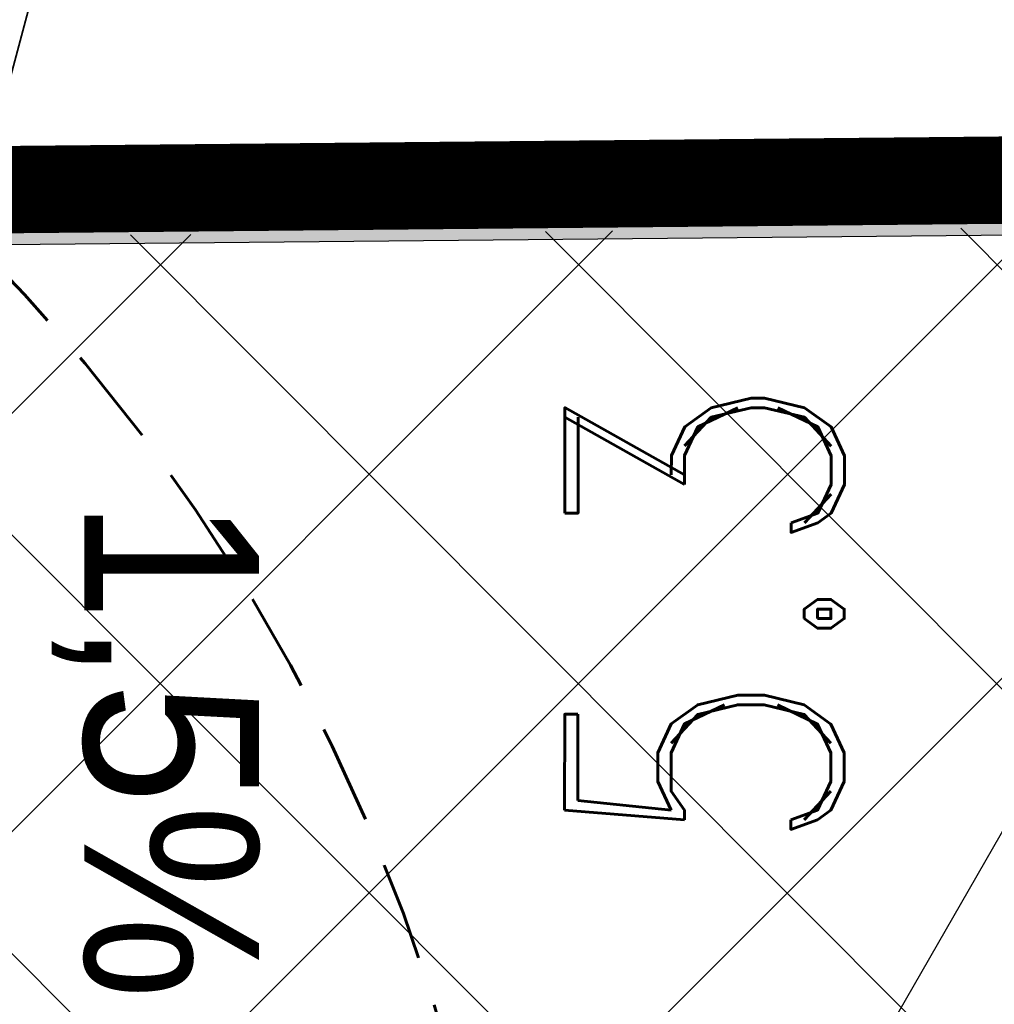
# Model space of a CAD drawing. Extents: x 8014 to 6635291, y -5609 to 5765892.
# Tile 62 of 158: x 6601163.12 to 6601167.3, y 5731810.53 to 5731814.75. Entities that reach past the tile are written whole.
import ezdxf
from ezdxf import colors
from ezdxf.entities.mleader import LeaderData, LeaderLine
from ezdxf.enums import TextEntityAlignment as Align
from ezdxf.math import Vec2, Vec3

# ---------------------------------------------------------------- set-up
doc = ezdxf.new("R2010")
doc.units = 0
doc.header["$PDSIZE"] = 0.75
for name, pattern in [('DASHED', [0.75, 0.5, -0.25]), ('HIDDEN', [0.375, 0.25, -0.125]), ('PRZER1-1', [1, 0.5, -0.5])]:
    doc.linetypes.add(name, pattern=pattern)
doc.layers.get('0').update_dxf_attribs({"linetype": 'CONTINUOUS'})
doc.layers.get('Defpoints').update_dxf_attribs({"linetype": 'CONTINUOUS'})
for name, color, linetype, lineweight in [('!m_spadki', 7, 'CONTINUOUS', 30), ('a_krawężnik', 7, 'CONTINUOUS', 30), ('GESDZI', 7, 'CONTINUOUS', 18), ('OPIS', 7, 'CONTINUOUS', 0), ('T_odn', 7, 'CONTINUOUS', 35), ('T_str.ochr.8m', 40, 'HIDDEN', 60)]:
    doc.layers.add(name, color=color, linetype=linetype, lineweight=lineweight)
for name, color, linetype in [('A-SZRAF- DROGI', 130, 'CONTINUOUS'), ('a_granica', 12, 'DASHED'), ('a_zieleń', 80, 'CONTINUOUS'), ('Wymiarowanie', 7, 'CONTINUOUS')]:
    doc.layers.add(name, color=color, linetype=linetype)
doc.layers.add('AP_HATCH_DROGI', color=7, linetype='CONTINUOUS', lineweight=15, true_color=0x949494)
doc.layers.add('GESUZY', color=7, linetype='CONTINUOUS', lineweight=18, true_color=0x008000)
doc.styles.add('Arial', font='arial.ttf')
doc.styles.add('Romand', font='romand.shx', dxfattribs={"width": 0.8})
doc.styles.add('ROMANS', font='romans.shx', dxfattribs={"width": 0.7})
doc.dimstyles.new('DIM500', dxfattribs={"dimscale": 40, "dimtxt": 0.03, "dimasz": 0.01, "dimexe": 0, "dimexo": 0, "dimgap": 0.02, "dimtad": 1, "dimzin": 9, "dimdsep": 46, "dimtxsty": 'ROMANS', "dimblk": 'TICK1', "dimcen": 0, "dimse1": 1, "dimse2": 1, "dimclrd": 256, "dimclre": 7, "dimclrt": 6, "dimazin": 0, "dimtfac": 1, "dimtdec": 4, "dimtix": 1, "dimtmove": 2, "dimatfit": 3, "dimldrblk": 'TICK1', "dimfxl": 1, "dimtolj": 1, "dimtzin": 9, "dimarcsym": 0})

# ---------------------------------------------------------------- blocks, each defined once
blk = doc.blocks.new('TICK1')
at = {"color": 0}
for p, q in [((0, -1.4), (0, 1.4)), ((0, 1.110223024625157e-16), (-0.9999999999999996, 1.110223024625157e-16))]:
    blk.add_line(p, q, dxfattribs=at)
at = {"color": 2}
blk.add_line((-0.9999999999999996, -0.9999999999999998), (1, 1), dxfattribs=at)
blk = doc.blocks.new('*D119')
at = {"layer": 'Defpoints', "color": 0}
for p in [(6601167.457685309, 5731814.852111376), (6601167.45398347, 5731809.549619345), (6601168.15395724, 5731809.549130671)]:
    blk.add_point(p, dxfattribs=at)
at = {"layer": 'Wymiarowanie', "lineweight": -2}
blk.add_line((6601167.457406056, 5731814.452111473), (6601167.454262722, 5731809.949619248), dxfattribs=at)
at = {"layer": 'Wymiarowanie', "lineweight": -2, "xscale": 0.4, "yscale": 0.4, "zscale": 0.4}
for p, rotation in [((6601167.457685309, 5731814.852111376), 89.95999999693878), ((6601167.45398347, 5731809.549619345), 269.9599999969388)]:
    blk.add_blockref('TICK1', p, dxfattribs=dict(at, rotation=rotation))
at = {"layer": 'Wymiarowanie', "color": 6, "insert": (6601166.05583473, 5731812.201842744), "char_height": 1.2, "attachment_point": 5, "rotation": 89.95999999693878, "style": 'Romand'}
blk.add_mtext('\\A1;5.3', dxfattribs=at)
blk = doc.blocks.new('_None')

msp = doc.modelspace()

# ---------------------------------------------------------------- hatches: boundary and pattern name
at = {"layer": 'A-SZRAF- DROGI', "linetype": 'ByBlock', "lineweight": 0}
h = msp.add_hatch(dxfattribs=at)
h.set_pattern_fill('ANSI37', color=253, scale=3, style=0)
h.set_pattern_definition([(45, (3365827.470421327, 2822255.75228963), (-0.2651650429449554, 0.2651650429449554), []), (135, (3365827.470421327, 2822255.75228963), (-0.2651650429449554, -0.2651650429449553), [])])
h.paths.add_polyline_path([(6601164.801, 5731825.446), (6601168.790559, 5731826.947746), (6601168.820585, 5731824.474329), (6601166.454, 5731823.503)])
edge = h.paths.add_edge_path()
edge.add_line((6601172.476, 5731825.895), (6601172.4105, 5731828.025676))
edge.add_line((6601172.4105, 5731828.025676), (6601173.992, 5731828.189))
edge.add_arc((6601186.03492027, 5732243.680015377), 415.665509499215, 268.3397586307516, 269.9116548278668)
edge.add_line((6601185.394, 5731828.015), (6601205.043, 5731828.193))
edge.add_line((6601205.043, 5731828.193), (6601225.2324, 5731828.343))
edge.add_line((6601225.2324, 5731828.343), (6601245.168, 5731828.586))
edge.add_line((6601245.168, 5731828.586), (6601245.54301782, 5731828.590239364))
edge.add_line((6601245.54301782, 5731828.590239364), (6601246.883624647, 5731826.593755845))
edge.add_line((6601246.883624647, 5731826.593755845), (6601221.789705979, 5731826.309230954))
edge.add_line((6601221.789705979, 5731826.309230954), (6601205.136, 5731826.031))
edge.add_line((6601205.136, 5731826.031), (6601185.273, 5731825.848))
edge.add_line((6601185.273, 5731825.848), (6601173.834, 5731826.053))
edge.add_line((6601173.834, 5731826.053), (6601172.476, 5731825.895))
edge = h.paths.add_edge_path()
edge.add_line((6601111.994, 5731733.86), (6601109.203, 5731750.836))
edge.add_line((6601109.203, 5731750.836), (6601106.88, 5731760.994))
edge.add_line((6601106.88, 5731760.994), (6601102.557, 5731779.174))
edge.add_line((6601102.557, 5731779.174), (6601096.809, 5731802.335))
edge.add_line((6601096.809, 5731802.335), (6601093.3935, 5731815.0755))
edge.add_arc((6601112.890643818, 5731821.406846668), 20.49937969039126, 186.6456011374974, 197.9902726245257, ccw=False)
edge.add_arc((6601104.100382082, 5731821.197027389), 11.77172068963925, 157.093056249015, 190.5856574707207, ccw=False)
edge.add_line((6601093.257, 5731825.779000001), (6601095.519, 5731824.743))
edge.add_line((6601095.519, 5731824.743), (6601101.325, 5731802.801))
edge.add_line((6601101.325, 5731802.801), (6601106.886, 5731780.522))
edge.add_line((6601106.886, 5731780.522), (6601111.376, 5731762.136))
edge.add_line((6601111.376, 5731762.136), (6601116.585, 5731733.745))
edge.add_line((6601116.585, 5731733.745), (6601117.929, 5731724.497))
edge.add_line((6601117.929, 5731724.497), (6601120.174581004, 5731712.998631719))
edge.add_line((6601120.174581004, 5731712.998631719), (6601122.073782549, 5731714.127215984))
edge.add_line((6601122.073782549, 5731714.127215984), (6601119.954, 5731724.963))
edge.add_line((6601119.954, 5731724.963), (6601118.634, 5731734.045))
edge.add_line((6601118.634, 5731734.045), (6601113.329, 5731762.836))
edge.add_line((6601113.329, 5731762.836), (6601108.915, 5731781.012))
edge.add_line((6601108.915, 5731781.012), (6601103.286, 5731803.464))
edge.add_line((6601103.286, 5731803.464), (6601098.333, 5731822.44))
edge.add_line((6601098.333, 5731822.44), (6601100.26, 5731826.8))
edge.add_line((6601100.26, 5731826.8), (6601104.18, 5731826.61))
edge.add_line((6601104.18, 5731826.61), (6601124.59, 5731825.705))
edge.add_arc((6601125.610328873, 5731847.683485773), 22.00215689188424, 254.8648362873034, 267.34201003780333, ccw=False)
edge.add_line((6601119.865631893, 5731826.444527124), (6601114.201632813, 5731827.976553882))
edge.add_arc((6601110.333611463, 5731814.50400797), 14.01681427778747, 73.98101766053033, 84.72925958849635)
edge.add_line((6601111.621225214, 5731828.46155551), (6601104.31, 5731828.801))
edge.add_line((6601104.31, 5731828.801), (6601098.736000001, 5731829.044))
edge.add_arc((6601099.467862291, 5731836.320540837), 7.313252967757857, 237.4214308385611, 264.25660123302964, ccw=False)
edge.add_line((6601095.530000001, 5731830.158), (6601092.874, 5731826.011))
edge.add_arc((6601101.918260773, 5731821.943692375), 9.916735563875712, 155.7860047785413, 175.0173574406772)
edge.add_arc((6601112.859662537, 5731821.4016454), 20.86790340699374, 176.1439813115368, 198.0522861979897)
edge.add_line((6601093.019, 5731814.935), (6601096.416, 5731802.213))
edge.add_line((6601096.416, 5731802.213), (6601102.139, 5731779.125))
edge.add_line((6601102.139, 5731779.125), (6601106.492, 5731760.912))
edge.add_line((6601106.492, 5731760.912), (6601108.825, 5731750.719))
edge.add_line((6601108.825, 5731750.719), (6601111.607, 5731733.785))
edge.add_line((6601111.607, 5731733.785), (6601115.11, 5731713.014))
edge.add_line((6601115.11, 5731713.014), (6601115.782940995, 5731710.388937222))
edge.add_line((6601115.782940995, 5731710.388937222), (6601116.122591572, 5731710.590771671))
edge.add_line((6601116.122591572, 5731710.590771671), (6601115.488, 5731713.094))
edge.add_line((6601115.488, 5731713.094), (6601113.741, 5731723.477))
edge.add_line((6601113.741, 5731723.477), (6601111.994, 5731733.86))
at = {"layer": 'a_zieleń', "transparency": 33554687}
h = msp.add_hatch(dxfattribs=at)
h.set_pattern_fill('ANSI31', color=256, scale=2, angle=0.5415578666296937)
h.set_pattern_definition([(45.5415578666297, (6600987.53512271, 5732094.771343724), (-0.1784396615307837, 0.1750979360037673), [])])
edge = h.paths.add_edge_path()
edge.add_line((6601184.522925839, 5731785.715408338), (6601184.766921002, 5731785.473322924))
edge.add_line((6601184.766921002, 5731785.473322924), (6601208.79, 5731802.27))
edge.add_line((6601208.79, 5731802.27), (6601211.05, 5731814.48))
edge.add_line((6601211.05, 5731814.48), (6601142.150843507, 5731813.822858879))
edge.add_arc((6601143.69840858, 5731819.101553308), 5.500870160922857, 253.6603434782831, 270.5475106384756)
edge.add_line((6601143.750973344, 5731813.6009343), (6601191.033618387, 5731814.053326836))
edge.add_arc((6601191.121506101, 5731812.113382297), 1.941934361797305, 359.83740764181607, 92.59396805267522, ccw=False)
edge.add_line((6601193.063432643, 5731812.107871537), (6601193.07399525, 5731811.003901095))
edge.add_line((6601193.07399525, 5731811.003901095), (6601197.383252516, 5731811.044963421))
edge.add_line((6601197.383252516, 5731811.044963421), (6601197.425292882, 5731806.620725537))
edge.add_line((6601197.425292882, 5731806.620725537), (6601199.73158594, 5731806.642472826))
edge.add_line((6601199.73158594, 5731806.642472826), (6601199.802988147, 5731799.171269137))
edge.add_line((6601199.802988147, 5731799.171269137), (6601197.516155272, 5731797.164784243))
edge.add_line((6601197.516155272, 5731797.164784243), (6601194.215775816, 5731797.133052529))
edge.add_line((6601194.215775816, 5731797.133052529), (6601194.250820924, 5731793.47024802))
edge.add_arc((6601191.537576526, 5731793.658273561), 2.719751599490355, 281.08944697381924, 356.0357887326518, ccw=False)
edge.add_line((6601192.060696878, 5731790.989304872), (6601185.152182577, 5731786.155675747))
edge.add_arc((71774552.68679601, -87417922.68084788), 113685689.9179969, 124.9790439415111, 124.9790443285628)
h.paths.add_polyline_path([(6601204.905956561, 5731809.178180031), (6601202.576515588, 5731808.578882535), (6601203.741236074, 5731808.878531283)], flags=16)
h = msp.add_hatch(dxfattribs=at)
h.set_pattern_fill('ANSI31', color=256, scale=2, angle=0.5415578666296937)
h.set_pattern_definition([(45.54817982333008, (6607983.673137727, 5729436.441197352), (-0.1784598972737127, 0.175077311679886), [])])
edge = h.paths.add_edge_path()
edge.add_line((6601132.28887818, 5731807.911557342), (6601127.080955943, 5731807.902463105))
edge.add_line((6601127.080955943, 5731807.902463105), (6601127.042433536, 5731806.545763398))
edge.add_line((6601127.042433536, 5731806.545763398), (6601125.024000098, 5731806.574521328))
edge.add_line((6601125.024000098, 5731806.574521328), (6601123.865375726, 5731808.178802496))
edge.add_line((6601123.865375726, 5731808.178802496), (6601123.892619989, 5731810.090996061))
edge.add_line((6601123.892619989, 5731810.090996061), (6601127.092295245, 5731810.045408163))
edge.add_line((6601127.092295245, 5731810.045408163), (6601127.07886047, 5731809.102461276))
edge.add_line((6601127.07886047, 5731809.102461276), (6601132.973334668, 5731809.112754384))
edge.add_arc((6601141.258670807, 5731812.627467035), 8.999999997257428, 180.5464351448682, 202.9870849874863, ccw=False)
edge.add_line((6601132.259080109, 5731812.541634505), (6601132.247761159, 5731813.728432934))
edge.add_line((6601132.247761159, 5731813.728432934), (6601119.83, 5731813.61))
edge.add_line((6601119.83, 5731813.61), (6601154.4, 5731764.22))
edge.add_line((6601154.4, 5731764.22), (6601170.421137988, 5731775.462184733))
edge.add_line((6601170.421137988, 5731775.462184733), (6601167.795630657, 5731776.94312949))
edge.add_line((6601167.795630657, 5731776.94312949), (6601164.951398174, 5731771.897198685))
edge.add_line((6601164.951398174, 5731771.897198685), (6601163.57632974, 5731771.285145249))
edge.add_line((6601163.57632974, 5731771.285145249), (6601148.409338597, 5731779.830782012))
edge.add_line((6601148.409338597, 5731779.830782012), (6601150.867544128, 5731784.186563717))
edge.add_arc((6601153.830783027, 5731789.327859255), 5.934113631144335, 214.9282003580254, 240.0425568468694, ccw=False)
edge.add_line((6601148.96558026, 5731785.930285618), (6601146.46801821, 5731789.497160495))
edge.add_line((6601146.46801821, 5731789.497160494), (6601142.298628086, 5731786.729162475))
edge.add_line((6601142.298628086, 5731786.729162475), (6601135.134562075, 5731796.97315696))
edge.add_line((6601135.134562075, 5731796.97315696), (6601132.678694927, 5731795.250945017))
edge.add_line((6601132.678694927, 5731795.250945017), (6601128.604672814, 5731801.064981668))
edge.add_line((6601128.604672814, 5731801.064981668), (6601130.241763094, 5731802.2116806))
edge.add_line((6601130.241763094, 5731802.2116806), (6601128.230332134, 5731805.075452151))
edge.add_line((6601128.230332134, 5731805.075452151), (6601132.288878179, 5731807.911557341))
h.paths.add_polyline_path([(6601124.087608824, 5731807.273295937), (6601122.407785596, 5731810.036661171), (6601124.012220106, 5731807.36403475), (6601124.444687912, 5731807.376661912)])
at = {"layer": 'AP_HATCH_DROGI', "transparency": 33554687}
h = msp.add_hatch(dxfattribs=at)
h.set_pattern_fill('ANSI37', color=8, scale=0.4, style=0)
h.set_pattern_definition([(45, (-235.1363771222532, -0.007408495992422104), (-0.8980256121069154, 0.8980256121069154), []), (135, (-235.1363771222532, -0.007408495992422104), (-0.8980256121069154, -0.8980256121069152), [])])
h.paths.add_polyline_path([(6601193.249542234, 5731793.599106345), (6601193.023173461, 5731793.157140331), (6601192.537164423, 5731792.545996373), (6601191.365211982, 5731791.715704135), (6601183.212684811, 5731786.011685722), (6601182.497746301, 5731785.59703122), (6601181.617589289, 5731785.472365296), (6601180.787473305, 5731785.553877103), (6601179.223053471, 5731786.31994221), (6601177.752199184, 5731787.151714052), (6601177.339079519, 5731787.292707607), (6601176.353805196, 5731787.380852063), (6601169.258341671, 5731787.337031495), (6601168.753547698, 5731787.164823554), (6601168.391850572, 5731786.815376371), (6601168.269527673, 5731786.161551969), (6601168.290580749, 5731783.987948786), (6601168.488974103, 5731783.423273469), (6601168.945697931, 5731783.165323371), (6601175.69063093, 5731779.256652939), (6601170.30296666, 5731775.521471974), (6601167.794910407, 5731776.936167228), (6601167.128955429, 5731777.163692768), (6601166.526245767, 5731776.961653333), (6601165.767206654, 5731775.783688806), (6601163.33174438, 5731771.472463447), (6601149.285564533, 5731779.333072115), (6601151.242391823, 5731782.823348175, 0.4126509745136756), (6601150.866490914, 5731784.182768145, -0.1085287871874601), (6601148.96558026, 5731785.930285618), (6601146.409825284, 5731789.580268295, 0.3525795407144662), (6601145.069900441, 5731789.886280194), (6601141.732827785, 5731787.547236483), (6601129.630619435, 5731804.831204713), (6601132.978262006, 5731807.182528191, 0.4134176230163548), (6601133.224768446, 5731808.57313886, -0.1152150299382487), (6601132.259080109, 5731812.541634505), (6601132.249191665, 5731813.578443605), (6601191.12157696, 5731814.047908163), (6601191.993802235, 5731813.804172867), (6601192.465289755, 5731813.507952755), (6601192.845826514, 5731812.99932286), (6601193.051446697, 5731812.404393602), (6601193.047141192, 5731810.787722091), (6601189.71617973, 5731810.759041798), (6601189.71617973, 5731810.476779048), (6601189.478657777, 5731810.589941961), (6601189.137921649, 5731810.649778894), (6601188.638827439, 5731810.516336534), (6601188.455564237, 5731810.361099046), (6601188.183916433, 5731809.949719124), (6601188.300918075, 5731797.719288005), (6601188.593649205, 5731797.284428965), (6601189.24852946, 5731797.040421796), (6601189.730764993, 5731797.164266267), (6601189.9472133, 5731797.324671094), (6601190.197602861, 5731797.731115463, -0.05991203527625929), (6601190.100695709, 5731797.525527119), (6601190.166834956, 5731797.525527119), (6601193.211719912, 5731797.5521764), (6601193.249542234, 5731793.599106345)], is_closed=False)
h.paths.add_polyline_path([(6601150.891862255, 5731811.46124344), (6601160.891791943, 5731811.516907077), (6601161.10822189, 5731789.159091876), (6601151.108690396, 5731789.062293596)], flags=16)
h.paths.add_polyline_path([(6601183.692642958, 5731809.969609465), (6601184.392950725, 5731809.683450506), (6601184.692597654, 5731808.979128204), (6601184.811738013, 5731796.463292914), (6601184.682850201, 5731795.960525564), (6601184.52561327, 5731795.751385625), (6601184.137843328, 5731795.50636878), (6601183.821335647, 5731795.45177002), (6601168.207583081, 5731795.409667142), (6601167.268951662, 5731795.745236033), (6601166.254055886, 5731796.470527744), (6601165.426889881, 5731797.629044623), (6601165.163207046, 5731798.3539978), (6601165.033918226, 5731799.292866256), (6601165.009865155, 5731801.818820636), (6601164.931315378, 5731807.967476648), (6601165.324893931, 5731808.648588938), (6601165.820058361, 5731809.170203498), (6601166.435272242, 5731809.557882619), (6601167.143473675, 5731809.853225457)], flags=16)

# ---------------------------------------------------------------- linework, layer by layer
at = {"layer": 'a_granica', "elevation": 10.08}
msp.add_lwpolyline([(6601154.4, 5731764.22, 0.3750107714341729, 0.3750107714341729, 0), (6601119.83, 5731813.61, 0.3750107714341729, 0.3750107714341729, 0), (6601211.05, 5731814.48, 0.3750107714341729, 0.3750107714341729, 0), (6601208.79, 5731802.27, 0.3750107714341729, 0.3750107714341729, 0), (6601154.4, 5731764.22, 0.3750107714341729, 0, 0)], format="xyseb", dxfattribs=at)
at = {"layer": 'a_krawężnik'}
msp.add_lwpolyline([(6601193.083563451, 5731810.003862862), (6601193.063432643, 5731812.107871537, 0.4283762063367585), (6601191.033618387, 5731814.053326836), (6601143.750973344, 5731813.6009343, -0.0738303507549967), (6601142.150830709, 5731813.822882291)], format="xyb", dxfattribs=at)
msp.add_lwpolyline([(6601193.083563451, 5731810.003862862), (6601193.063432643, 5731812.107871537, 0.4283762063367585), (6601191.033618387, 5731814.053326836), (6601143.750973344, 5731813.6009343, -0.0738303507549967), (6601142.150830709, 5731813.822882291)], format="xyb", dxfattribs=at)
at = {"layer": 'GESDZI', "color": 8, "linetype": 'Continuous', "lineweight": 18, "elevation": 10.22}
for points in [[(6601211.78, 5731818.44), (6601211.05, 5731814.48), (6601119.83, 5731813.61), (6601115.84, 5731819.32), (6601113, 5731823.37), (6601202.29, 5731822.31)], [(6601154.4, 5731764.22), (6601127.53, 5731802.6), (6601119.83, 5731813.61), (6601211.05, 5731814.48), (6601208.79, 5731802.27)]]:
    msp.add_lwpolyline(points, close=True, dxfattribs=at)
at = {"layer": 'GESUZY', "color": 8, "linetype": 'PRZER1-1', "lineweight": 18, "elevation": 10.08}
for points in [[(6601127.53, 5731802.6), (6601111.72, 5731792.46), (6601122.2, 5731776.01), (6601137.31, 5731752.26), (6601140.46, 5731754.47), (6601154.4, 5731764.22), (6601208.79, 5731802.27), (6601211.05, 5731814.48), (6601119.83, 5731813.61)], [(6601154.4, 5731764.22), (6601127.53, 5731802.6), (6601119.83, 5731813.61), (6601211.05, 5731814.48), (6601208.79, 5731802.27)]]:
    msp.add_lwpolyline(points, close=True, dxfattribs=at)
at = {"layer": 'T_odn', "ltscale": 0.5, "elevation": -10.30000000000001, "flags": 128}
msp.add_lwpolyline([(6601177.775720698, 5731838.749532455), (6601163.522773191, 5731816.179147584), (6601161.906385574, 5731810.132853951)], dxfattribs=at)
at = {"layer": 'T_str.ochr.8m', "color": 202, "ltscale": 2, "elevation": 1.422323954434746e-09}
msp.add_lwpolyline([(6601175.396192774, 5731816.72219358, -0.3015367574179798), (6601203.187177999, 5731798.325885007, -0.2178183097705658), (6601203.187178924, 5731773.094509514, -0.301537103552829), (6601175.396200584, 5731754.698210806), (6601169.235031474, 5731754.698423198, -0.301372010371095), (6601141.463049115, 5731773.094506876, -0.2177548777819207), (6601141.463048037, 5731798.325839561, -0.3016428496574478), (6601169.254027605, 5731816.722193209), (6601175.396192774, 5731816.72219358)], format="xyb", dxfattribs=at)
at = {"layer": 'T_str.ochr.8m', "color": 202, "ltscale": 2}
msp.add_arc((6601157.256446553, 5731808.145625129, 1.031868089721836e-08), 30, 0.5435338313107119, 90.54353427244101, dxfattribs=at)
at = {"layer": 'T_str.ochr.8m', "ltscale": 1.7}
msp.add_arc((6601157.256418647, 5731808.148542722, 1.031868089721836e-08), 8, 0.5226371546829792, 90.54353384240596, dxfattribs=at)

# ---------------------------------------------------------------- texts
at = {"layer": '!m_spadki', "linetype": 'Continuous', "style": 'Arial', "width": 0.9}
msp.add_text('1,5%%%', height=0.75, rotation=270, dxfattribs=at).set_placement((6601163.392493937, 5731811.61977751), align=Align.CENTER)
msp.add_text('1,5%%%', height=0.75, rotation=270, dxfattribs=at).set_placement((6601163.392493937, 5731811.61977751), align=Align.CENTER)
msp.add_text('1,5%%%', height=0.75, rotation=270, dxfattribs=at).set_placement((6601163.392493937, 5731811.61977751), align=Align.CENTER)

# ---------------------------------------------------------------- dimensions: what is measured, and where the dimension line sits
at = {"layer": 'Wymiarowanie'}
dim = msp.add_linear_dim(base=(6601167.45398347, 5731809.549619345), p1=(6601167.457685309, 5731814.852111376), p2=(6601168.15395724, 5731809.549130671), angle=89.95999999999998, dimstyle='DIM500', override={"dimtxt": 0.03, "dimtxsty": 'Romand'}, dxfattribs=at)
dim.commit()
dim.dimension.update_dxf_attribs({"geometry": '*D119', "text_midpoint": (6601166.05583473, 5731812.201842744)})

# ---------------------------------------------------------------- leaders
at = {"layer": 'OPIS', "linetype": 'Continuous'}
ml = msp.add_multileader_mtext('Standard', dxfattribs=at)
ml.set_content('ODBOJNIK  GUMOWY ', style='Arial')
ml.set_leader_properties()
ml.set_arrow_properties(name='NONE')
ml.build(insert=Vec2(0, 0))
ml.multileader.update_dxf_attribs({"text_left_attachment_type": 6, "text_right_attachment_type": 6, "dogleg_length": 1, "arrow_head_size": 1.25})
ctx = ml.context
ctx.base_point, ctx.char_height, ctx.arrow_head_size, ctx.landing_gap_size, ctx.plane_origin, ctx.plane_x_axis, ctx.plane_y_axis = Vec3(6601172.594837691, 5731818.676835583, 10.3), 0.75, 1.25, 0.5, Vec3(6601188.476825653, 5731838.955404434, 10.3), Vec3(0.9999491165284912, 0.0100878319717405), Vec3(-0.0100878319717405, 0.9999491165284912)
ctx.left_attachment, ctx.right_attachment = 6, 6
notes = []
notes.append((ctx, [(0, (1, 1, 0), (6601171.594888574, 5731818.666747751, 10.3), (0.9999491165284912, 0.0100878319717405), 1, [(0, [(6601164.711055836, 5731806.710065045, 10.3)], 0, [])])]))
ctx.mtext.insert, ctx.mtext.text_direction, ctx.mtext.rotation, ctx.mtext.flow_direction = Vec3(6601173.08557218, 5731819.597794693, 10.3), Vec3(0.9999491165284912, 0.0100878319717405), 0.0100880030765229, 5
for ctx, leaders in notes:
    for number, flags, end, landing, length, lines in leaders:
        leader = LeaderData()
        leader.index, (leader.has_last_leader_line, leader.has_dogleg_vector, leader.attachment_direction) = number, flags
        leader.last_leader_point, leader.dogleg_vector, leader.dogleg_length = Vec3(end), Vec3(landing), length
        for number, points, colour, breaks in lines:
            line = LeaderLine()
            line.index, line.vertices, line.color, line.breaks = number, Vec3.list(points), colors.encode_raw_color(colour), breaks
            leader.lines.append(line)
        ctx.leaders.append(leader)

doc.saveas('drawing.dxf')
